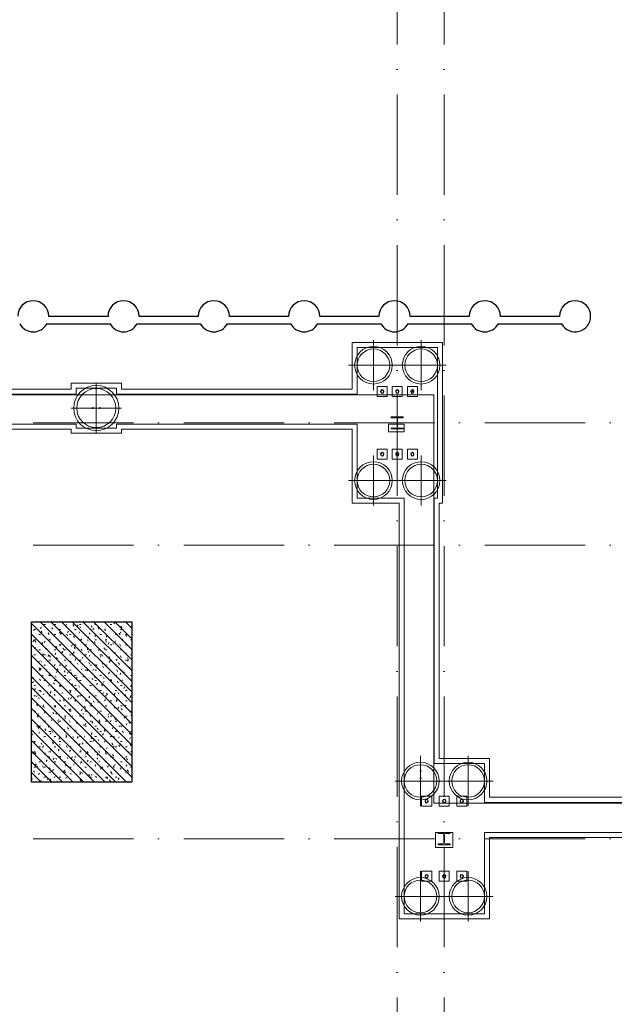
# Model space of a CAD drawing. Header units: millimetres. Extents: x -2694 to 330324, y -17289 to 76899.
# Tile 80 of 142: x 166244 to 178095, y 37638 to 57269. Entities that reach past the tile are written whole.
import ezdxf

# ---------------------------------------------------------------- set-up
doc = ezdxf.new("R2010")
doc.units = ezdxf.units.MM
for name, pattern in [('A_CARA_07', [7, 5, -2]), ('B_CARA_05', [4, 3, -1]), ('IMPORT-A_CARA_15', [760, 500, -130, 0, -130]), ('Čerchovaná 20mm', [3000, 2000, -500, 0, -500])]:
    doc.linetypes.add(name, pattern=pattern)
for name, color, linetype, lineweight in [('11542_003_OK-HALA_TaO-1_ET_R01_AciS_2025-04-14_sloupy_dwg', 150, 'Continuous', 9), ('CA_OSY', 5, 'IMPORT-A_CARA_15', 13), ('CA_PODLAHA25', 7, 'Continuous', 13), ('CA_POHHRA18', 9, 'Continuous', 9), ('CA_POHHRA25', 7, 'Continuous', 13), ('CA_ZAKLADY25', 7, 'Continuous', 13), ('CA_ZAKLADY5', 1, 'Continuous', 25), ('Konstrukční přípoje', 7, 'Continuous', 13), ('SS_HALA_TaO-DODAVKA_STAVEBNI', 140, 'Continuous', 9), ('SS_HALA_TaO-SLOUP', 140, 'Continuous', 9)]:
    doc.layers.add(name, color=color, linetype=linetype, lineweight=lineweight)

# ---------------------------------------------------------------- blocks, each defined once
blk = doc.blocks.new('11542 TAO základy_rvt-1-BOURÁNÍ STÁVAJÍCÍCH ZÁKLADOVÝCH PRVKŮ')
at = {"layer": 'CA_ZAKLADY25'}
h = blk.add_hatch(dxfattribs=at)
h.set_pattern_fill('FP_8', color=256, style=0, pattern_type=2)
h.set_pattern_definition([(0, (0, 0), (406.4, 101.6), [33.528, -271.272, 33.528, -271.272, -1625.6]), (0, (0, 0), (406.4, 101.6), [-609.6, 33.528, -576.072, 33.528, -271.272, -711.2]), (0, (0, 0), (406.4, 101.6), [-1524, 33.528, -169.672, 33.528, -474.472]), (120, (152.4, 50.8), (-291.18818, 301.152724), [33.528, -271.272, 33.528, -271.272, -1625.6]), (120, (152.4, 50.8), (-291.18818, 301.152724), [-609.6, 33.528, -576.072, 33.528, -271.272, -711.2]), (120, (152.4, 50.8), (-291.18818, 301.152724), [-1524, 33.528, -169.672, 33.528, -474.472]), (240, (203.2, 254), (-115.21182, -402.752724), [33.528, -271.272, 33.528, -271.272, -1625.6]), (240, (203.2, 254), (-115.21182, -402.752724), [-609.6, 33.528, -576.072, 33.528, -271.272, -711.2]), (240, (203.2, 254), (-115.21182, -402.752724), [-1524, 33.528, -169.672, 33.528, -474.472])])
h.paths.add_polyline_path([(166478, 42066), (168478, 42066), (168478, 45266), (166478, 45266)])
at = {"layer": 'CA_ZAKLADY25', "color": 9, "linetype": 'B_CARA_05', "lineweight": 25}
for p, q in [((166478, 45266), (168478, 45266)), ((166478, 42066), (166478, 45266)), ((168478, 45266), (168478, 42066)), ((168478, 42066), (166478, 42066))]:
    blk.add_line(p, q, dxfattribs=at)
at = {"layer": 'CA_ZAKLADY5', "color": 253, "linetype": 'B_CARA_05', "lineweight": 13}
for p, q in [((166478, 45266), (166478, 42066)), ((168478, 45266), (166478, 45266)), ((168478, 42066), (168478, 45266)), ((166478, 42066), (168478, 42066))]:
    blk.add_line(p, q, dxfattribs=at)
blk = doc.blocks.new('pilota 600 mm - D_750_650-2142272-BOURÁNÍ STÁVAJÍCÍCH ZÁKLADOVÝCH PRVKŮ')
at = {"layer": 'CA_POHHRA18'}
for q in [(0, 500), (-500, 0), (0, -500), (500, 0)]:
    blk.add_line((0, 0), q, dxfattribs=at)
blk = doc.blocks.new('pilota 600 mm - D_750_650-2142273-BOURÁNÍ STÁVAJÍCÍCH ZÁKLADOVÝCH PRVKŮ')
at = {"layer": 'CA_POHHRA18'}
for q in [(0, 500), (-500, 0), (500, 0), (0, -500)]:
    blk.add_line((0, 0), q, dxfattribs=at)
blk = doc.blocks.new('pilota 600 mm - D_750_650-2142296-BOURÁNÍ STÁVAJÍCÍCH ZÁKLADOVÝCH PRVKŮ')
at = {"layer": 'CA_POHHRA18'}
for q in [(0, 500), (-500, 0), (0, -500), (500, 0)]:
    blk.add_line((0, 0), q, dxfattribs=at)
blk = doc.blocks.new('pilota 600 mm - D_750_650-2142297-BOURÁNÍ STÁVAJÍCÍCH ZÁKLADOVÝCH PRVKŮ')
at = {"layer": 'CA_POHHRA18'}
for q in [(0, 500), (-500, 0), (500, 0), (0, -500)]:
    blk.add_line((0, 0), q, dxfattribs=at)
blk = doc.blocks.new('pilota 600 mm - D_900_780-2142307-BOURÁNÍ STÁVAJÍCÍCH ZÁKLADOVÝCH PRVKŮ')
at = {"layer": 'CA_POHHRA18'}
for q in [(0, 500), (-500, 0), (0, -500), (500, 0)]:
    blk.add_line((0, 0), q, dxfattribs=at)
blk = doc.blocks.new('11542_003_OK-HALA_TaO-1_ET_R01_AciS_2025-04-14_sloupy_dwg-1858929-BOURÁNÍ STÁVAJÍCÍCH ZÁKLADOVÝCH PRVKŮ')
at = {"layer": '11542_003_OK-HALA_TaO-1_ET_R01_AciS_2025-04-14_sloupy_dwg', "color": 140}
for p, q in [((173890, 49350), (173650, 49350)), ((173650, 49350), (173650, 49333)), ((173650, 49333), (173744, 49333)), ((173765, 49312), (173765, 49148)), ((173775, 49148), (173775, 49312)), ((173796, 49333), (173890, 49333)), ((173890, 49333), (173890, 49350)), ((173744, 49127), (173650, 49127)), ((173650, 49127), (173650, 49110)), ((173650, 49110), (173890, 49110)), ((173890, 49127), (173796, 49127)), ((173890, 49110), (173890, 49127)), ((174825, 41060), (174585, 41060)), ((174585, 41060), (174585, 41043)), ((174585, 41043), (174679, 41043)), ((174731, 41043), (174825, 41043)), ((174825, 41043), (174825, 41060)), ((174679, 40837), (174585, 40837)), ((174585, 40837), (174585, 40820)), ((174700, 41022), (174700, 40858)), ((174710, 40858), (174710, 41022)), ((174825, 40837), (174731, 40837)), ((174825, 40820), (174825, 40837)), ((174585, 40820), (174825, 40820))]:
    blk.add_line(p, q, dxfattribs=at)
for centre, radius, start, end in [((173470, 49855), 32, 0, 180), ((173770, 49855), 32, 0, 180), ((174070, 49855), 32, 0, 180), ((173470, 49855), 32, 180, 0), ((173770, 49855), 32, 180, 0), ((174070, 49855), 32, 180, 0), ((167700, 49525), 10, 0, 180), ((167700, 49525), 10, 180, 0), ((167840, 49525), 10, 0, 180), ((167840, 49525), 10, 180, 0), ((173744, 49312), 21, 0, 90), ((173796, 49312), 21, 90, 180), ((173744, 49148), 21, 270, 0), ((173796, 49148), 21, 180, 270), ((173470, 48605), 32, 0, 180), ((173470, 48605), 32, 180, 0), ((173770, 48605), 32, 0, 180), ((173770, 48605), 32, 180, 0), ((174070, 48605), 32, 0, 180), ((174070, 48605), 32, 180, 0), ((174235, 42290), 10, 90, 270), ((174235, 42290), 10, 270, 90), ((174235, 42150), 10, 90, 270), ((174235, 42150), 10, 270, 90), ((174355, 41690), 32, 0, 180), ((174355, 41690), 32, 180, 0), ((174705, 41690), 32, 0, 180), ((174705, 41690), 32, 180, 0), ((175055, 41690), 32, 0, 180), ((175055, 41690), 32, 180, 0), ((174679, 41022), 21, 0, 90), ((174731, 41022), 21, 90, 180), ((174679, 40858), 21, 270, 0), ((174731, 40858), 21, 180, 270), ((174355, 40190), 32, 0, 180), ((174355, 40190), 32, 180, 0), ((174705, 40190), 32, 0, 180), ((174705, 40190), 32, 180, 0), ((175055, 40190), 32, 0, 180), ((175055, 40190), 32, 180, 0)]:
    blk.add_arc(centre, radius, start, end, dxfattribs=at)
at = {"layer": 'SS_HALA_TaO-DODAVKA_STAVEBNI'}
for centre, start, end in [((173470, 49855), 0, 180), ((173770, 49855), 0, 180), ((174070, 49855), 0, 180), ((173470, 49855), 180, 0), ((173770, 49855), 180, 0), ((174070, 49855), 180, 0), ((173470, 48605), 0, 180), ((173470, 48605), 180, 0), ((173770, 48605), 0, 180), ((173770, 48605), 180, 0), ((174070, 48605), 0, 180), ((174070, 48605), 180, 0), ((174355, 41690), 0, 180), ((174355, 41690), 180, 0), ((174705, 41690), 0, 180), ((174705, 41690), 180, 0), ((175055, 41690), 0, 180), ((175055, 41690), 180, 0), ((174355, 40190), 0, 180), ((174355, 40190), 180, 0), ((174705, 40190), 0, 180), ((174705, 40190), 180, 0), ((175055, 40190), 0, 180), ((175055, 40190), 180, 0)]:
    blk.add_arc(centre, 32, start, end, dxfattribs=at)
at = {"layer": 'SS_HALA_TaO-SLOUP'}
for p, q in [((173890, 49350), (173650, 49350)), ((173650, 49350), (173650, 49333)), ((173650, 49333), (173744, 49333)), ((173765, 49312), (173765, 49148)), ((173775, 49148), (173775, 49312)), ((173796, 49333), (173890, 49333)), ((173890, 49333), (173890, 49350)), ((173744, 49127), (173650, 49127)), ((173650, 49127), (173650, 49110)), ((173650, 49110), (173890, 49110)), ((173890, 49127), (173796, 49127)), ((173890, 49110), (173890, 49127)), ((174825, 41060), (174585, 41060)), ((174585, 41060), (174585, 41043)), ((174585, 41043), (174679, 41043)), ((174731, 41043), (174825, 41043)), ((174825, 41043), (174825, 41060)), ((174679, 40837), (174585, 40837)), ((174585, 40837), (174585, 40820)), ((174700, 41022), (174700, 40858)), ((174710, 40858), (174710, 41022)), ((174825, 40837), (174731, 40837)), ((174825, 40820), (174825, 40837)), ((174585, 40820), (174825, 40820))]:
    blk.add_line(p, q, dxfattribs=at)
for centre, radius, start, end in [((167700, 49525), 10, 0, 180), ((167700, 49525), 10, 180, 0), ((167840, 49525), 10, 0, 180), ((167840, 49525), 10, 180, 0), ((173744, 49312), 21, 0, 90), ((173796, 49312), 21, 90, 180), ((173744, 49148), 21, 270, 0), ((173796, 49148), 21, 180, 270), ((174235, 42290), 10, 90, 270), ((174235, 42290), 10, 270, 90), ((174235, 42150), 10, 90, 270), ((174235, 42150), 10, 270, 90), ((174679, 41022), 21, 0, 90), ((174731, 41022), 21, 90, 180), ((174679, 40858), 21, 270, 0), ((174731, 40858), 21, 180, 270)]:
    blk.add_arc(centre, radius, start, end, dxfattribs=at)
blk = doc.blocks.new('M_Šroub HPM-E - 64_E-V376-BOURÁNÍ STÁVAJÍCÍCH ZÁKLADOVÝCH PRVKŮ')
at = {"layer": 'Konstrukční přípoje'}
for p, q in [((-100, -100), (-100, 100)), ((-100, 100), (100, 100)), ((100, 100), (-100, 100)), ((-100, 100), (-100, -100)), ((100, 100), (100, -100)), ((100, -100), (100, 100)), ((100, -100), (-100, -100)), ((-100, -100), (100, -100))]:
    blk.add_line(p, q, dxfattribs=at)
at = {"layer": 'Konstrukční přípoje', "color": 250, "lineweight": 25}
for start, end in [(360, 180), (180, 360)]:
    blk.add_arc((0, 0), 32, start, end, dxfattribs=at)
at = {"layer": 'Konstrukční přípoje'}
for start, end in [(0, 180), (0, 180), (0, 180), (180, 360), (180, 360), (180, 360)]:
    blk.add_arc((0, 0), 32, start, end, dxfattribs=at)
blk = doc.blocks.new('M_Šroub HPM-E - 64_E-V377-BOURÁNÍ STÁVAJÍCÍCH ZÁKLADOVÝCH PRVKŮ')
at = {"layer": 'Konstrukční přípoje'}
for p, q in [((-100, -100), (-100, 100)), ((-100, 100), (100, 100)), ((100, 100), (-100, 100)), ((-100, 100), (-100, -100)), ((100, 100), (100, -100)), ((100, -100), (100, 100)), ((100, -100), (-100, -100)), ((-100, -100), (100, -100))]:
    blk.add_line(p, q, dxfattribs=at)
at = {"layer": 'Konstrukční přípoje', "color": 250, "lineweight": 25}
for start, end in [(360, 180), (180, 360)]:
    blk.add_arc((0, 0), 32, start, end, dxfattribs=at)
at = {"layer": 'Konstrukční přípoje'}
for start, end in [(0, 180), (0, 180), (0, 180), (180, 360), (180, 360), (180, 360)]:
    blk.add_arc((0, 0), 32, start, end, dxfattribs=at)
blk = doc.blocks.new('M_Šroub HPM-E - 64_E-V378-BOURÁNÍ STÁVAJÍCÍCH ZÁKLADOVÝCH PRVKŮ')
at = {"layer": 'Konstrukční přípoje', "lineweight": 9}
h = blk.add_hatch(dxfattribs=at)
h.set_pattern_fill('FP_159', color=50, style=0, pattern_type=2)
h.set_pattern_definition([(45, (-175055.05, -41689.87), (-251.4472, 251.4472), []), (45, (-175055.05, -41308.87), (-251.4472, 251.4472), [])])
h.paths.add_polyline_path([(10, -30), (26, -19), (32, 0), (26, 19), (10, 30), (-10, 30), (-26, 19), (-32, 0), (-26, -19), (-10, -30)])
at = {"layer": 'Konstrukční přípoje'}
for p, q in [((-100, -100), (-100, 100)), ((-100, 100), (100, 100)), ((100, 100), (-100, 100)), ((-100, 100), (-100, -100)), ((100, 100), (100, -100)), ((100, -100), (100, 100)), ((100, -100), (-100, -100)), ((-100, -100), (100, -100))]:
    blk.add_line(p, q, dxfattribs=at)
at = {"layer": 'Konstrukční přípoje', "color": 250, "lineweight": 25}
for start, end in [(360, 180), (180, 360)]:
    blk.add_arc((0, 0), 32, start, end, dxfattribs=at)
at = {"layer": 'Konstrukční přípoje'}
for start, end in [(0, 180), (0, 180), (0, 180), (180, 360), (180, 360), (180, 360)]:
    blk.add_arc((0, 0), 32, start, end, dxfattribs=at)
blk = doc.blocks.new('M_Šroub HPM-E - 64_E-V379-BOURÁNÍ STÁVAJÍCÍCH ZÁKLADOVÝCH PRVKŮ')
at = {"layer": 'Konstrukční přípoje'}
for p, q in [((100, 100), (-100, 100)), ((-100, 100), (-100, -100)), ((-100, -100), (-100, 100)), ((-100, 100), (100, 100)), ((100, -100), (100, 100)), ((100, 100), (100, -100)), ((-100, -100), (100, -100)), ((100, -100), (-100, -100))]:
    blk.add_line(p, q, dxfattribs=at)
at = {"layer": 'Konstrukční přípoje', "color": 250, "lineweight": 25}
for start, end in [(360, 180), (180, 360)]:
    blk.add_arc((0, 0), 32, start, end, dxfattribs=at)
at = {"layer": 'Konstrukční přípoje'}
for start, end in [(0, 180), (0, 180), (0, 180), (180, 0), (180, 360), (180, 360)]:
    blk.add_arc((0, 0), 32, start, end, dxfattribs=at)
blk = doc.blocks.new('M_Šroub HPM-E - 64_E-V380-BOURÁNÍ STÁVAJÍCÍCH ZÁKLADOVÝCH PRVKŮ')
at = {"layer": 'Konstrukční přípoje'}
for p, q in [((100, 100), (-100, 100)), ((-100, 100), (-100, -100)), ((-100, -100), (-100, 100)), ((-100, 100), (100, 100)), ((100, -100), (100, 100)), ((100, 100), (100, -100)), ((-100, -100), (100, -100)), ((100, -100), (-100, -100))]:
    blk.add_line(p, q, dxfattribs=at)
at = {"layer": 'Konstrukční přípoje', "color": 250, "lineweight": 25}
for start, end in [(360, 180), (180, 360)]:
    blk.add_arc((0, 0), 32, start, end, dxfattribs=at)
at = {"layer": 'Konstrukční přípoje'}
for start, end in [(0, 180), (0, 180), (0, 180), (180, 0), (180, 360), (180, 360)]:
    blk.add_arc((0, 0), 32, start, end, dxfattribs=at)
blk = doc.blocks.new('M_Šroub HPM-E - 64_E-V381-BOURÁNÍ STÁVAJÍCÍCH ZÁKLADOVÝCH PRVKŮ')
at = {"layer": 'Konstrukční přípoje', "lineweight": 9}
h = blk.add_hatch(dxfattribs=at)
h.set_pattern_fill('FP_160', color=50, style=0, pattern_type=2)
h.set_pattern_definition([(45, (-175055.05, -40189.87), (-251.4472, 251.4472), []), (45, (-175055.05, -39808.87), (-251.4472, 251.4472), [])])
h.paths.add_polyline_path([(10, -30), (26, -19), (32, 0), (26, 19), (10, 30), (-10, 30), (-26, 19), (-32, 0), (-26, -19), (-10, -30)])
at = {"layer": 'Konstrukční přípoje'}
for p, q in [((100, 100), (-100, 100)), ((-100, 100), (-100, -100)), ((-100, -100), (-100, 100)), ((-100, 100), (100, 100)), ((100, -100), (100, 100)), ((100, 100), (100, -100)), ((-100, -100), (100, -100)), ((100, -100), (-100, -100))]:
    blk.add_line(p, q, dxfattribs=at)
at = {"layer": 'Konstrukční přípoje', "color": 250, "lineweight": 25}
for start, end in [(360, 180), (180, 360)]:
    blk.add_arc((0, 0), 32, start, end, dxfattribs=at)
at = {"layer": 'Konstrukční přípoje'}
for start, end in [(0, 180), (0, 180), (0, 180), (180, 0), (180, 360), (180, 360)]:
    blk.add_arc((0, 0), 32, start, end, dxfattribs=at)
blk = doc.blocks.new('M_Šroub HPM-E - 64_E-V382-BOURÁNÍ STÁVAJÍCÍCH ZÁKLADOVÝCH PRVKŮ')
at = {"layer": 'Konstrukční přípoje'}
for p, q in [((-100, -100), (-100, 100)), ((-100, 100), (100, 100)), ((100, 100), (-100, 100)), ((-100, 100), (-100, -100)), ((100, 100), (100, -100)), ((100, -100), (100, 100)), ((100, -100), (-100, -100)), ((-100, -100), (100, -100))]:
    blk.add_line(p, q, dxfattribs=at)
at = {"layer": 'Konstrukční přípoje', "color": 250, "lineweight": 25}
for start, end in [(360, 180), (180, 360)]:
    blk.add_arc((0, 0), 32, start, end, dxfattribs=at)
at = {"layer": 'Konstrukční přípoje'}
for start, end in [(0, 180), (0, 180), (0, 180), (180, 360), (180, 360), (180, 360)]:
    blk.add_arc((0, 0), 32, start, end, dxfattribs=at)
blk = doc.blocks.new('M_Šroub HPM-E - 64_E-V383-BOURÁNÍ STÁVAJÍCÍCH ZÁKLADOVÝCH PRVKŮ')
at = {"layer": 'Konstrukční přípoje'}
for p, q in [((100, 100), (-100, 100)), ((-100, 100), (-100, -100)), ((-100, -100), (-100, 100)), ((-100, 100), (100, 100)), ((100, -100), (100, 100)), ((100, 100), (100, -100)), ((-100, -100), (100, -100)), ((100, -100), (-100, -100))]:
    blk.add_line(p, q, dxfattribs=at)
at = {"layer": 'Konstrukční přípoje', "color": 250, "lineweight": 25}
for start, end in [(360, 180), (180, 360)]:
    blk.add_arc((0, 0), 32, start, end, dxfattribs=at)
at = {"layer": 'Konstrukční přípoje'}
for start, end in [(0, 180), (0, 180), (0, 180), (180, 0), (180, 360), (180, 360)]:
    blk.add_arc((0, 0), 32, start, end, dxfattribs=at)
blk = doc.blocks.new('M_Šroub HPM-E - 64_E-V384-BOURÁNÍ STÁVAJÍCÍCH ZÁKLADOVÝCH PRVKŮ')
at = {"layer": 'Konstrukční přípoje', "lineweight": 9}
h = blk.add_hatch(dxfattribs=at)
h.set_pattern_fill('FP_161', color=50, style=0, pattern_type=2)
h.set_pattern_definition([(45, (-174070.05, -49854.87), (-251.4472, 251.4472), []), (45, (-174070.05, -49473.87), (-251.4472, 251.4472), [])])
h.paths.add_polyline_path([(10, -30), (26, -19), (32, 0), (26, 19), (10, 30), (-10, 30), (-26, 19), (-32, 0), (-26, -19), (-10, -30)])
at = {"layer": 'Konstrukční přípoje'}
for p, q in [((-100, -100), (-100, 100)), ((-100, 100), (100, 100)), ((100, 100), (-100, 100)), ((-100, 100), (-100, -100)), ((100, 100), (100, -100)), ((100, -100), (100, 100)), ((100, -100), (-100, -100)), ((-100, -100), (100, -100))]:
    blk.add_line(p, q, dxfattribs=at)
at = {"layer": 'Konstrukční přípoje', "color": 250, "lineweight": 25}
for start, end in [(360, 180), (180, 360)]:
    blk.add_arc((0, 0), 32, start, end, dxfattribs=at)
at = {"layer": 'Konstrukční přípoje'}
for start, end in [(0, 180), (0, 180), (0, 180), (180, 360), (180, 360), (180, 360)]:
    blk.add_arc((0, 0), 32, start, end, dxfattribs=at)
blk = doc.blocks.new('M_Šroub HPM-E - 64_E-V385-BOURÁNÍ STÁVAJÍCÍCH ZÁKLADOVÝCH PRVKŮ')
at = {"layer": 'Konstrukční přípoje'}
for p, q in [((100, 100), (-100, 100)), ((-100, 100), (-100, -100)), ((-100, -100), (-100, 100)), ((-100, 100), (100, 100)), ((100, -100), (100, 100)), ((100, 100), (100, -100)), ((-100, -100), (100, -100)), ((100, -100), (-100, -100))]:
    blk.add_line(p, q, dxfattribs=at)
at = {"layer": 'Konstrukční přípoje', "color": 250, "lineweight": 25}
for start, end in [(360, 180), (180, 360)]:
    blk.add_arc((0, 0), 32, start, end, dxfattribs=at)
at = {"layer": 'Konstrukční přípoje'}
for start, end in [(0, 180), (0, 180), (0, 180), (180, 0), (180, 360), (180, 360)]:
    blk.add_arc((0, 0), 32, start, end, dxfattribs=at)
blk = doc.blocks.new('M_Šroub HPM-E - 64_E-V386-BOURÁNÍ STÁVAJÍCÍCH ZÁKLADOVÝCH PRVKŮ')
at = {"layer": 'Konstrukční přípoje'}
for p, q in [((-100, -100), (-100, 100)), ((-100, 100), (100, 100)), ((100, 100), (-100, 100)), ((-100, 100), (-100, -100)), ((100, 100), (100, -100)), ((100, -100), (100, 100)), ((100, -100), (-100, -100)), ((-100, -100), (100, -100))]:
    blk.add_line(p, q, dxfattribs=at)
at = {"layer": 'Konstrukční přípoje', "color": 250, "lineweight": 25}
for start, end in [(360, 180), (180, 360)]:
    blk.add_arc((0, 0), 32, start, end, dxfattribs=at)
at = {"layer": 'Konstrukční přípoje'}
for start, end in [(0, 180), (0, 180), (0, 180), (180, 360), (180, 360), (180, 360)]:
    blk.add_arc((0, 0), 32, start, end, dxfattribs=at)
blk = doc.blocks.new('M_Šroub HPM-E - 64_E-V387-BOURÁNÍ STÁVAJÍCÍCH ZÁKLADOVÝCH PRVKŮ')
at = {"layer": 'Konstrukční přípoje', "lineweight": 9}
h = blk.add_hatch(dxfattribs=at)
h.set_pattern_fill('FP_162', color=50, style=0, pattern_type=2)
h.set_pattern_definition([(45, (-173470.05, -48604.87), (-251.4472, 251.4472), []), (45, (-173470.05, -48223.87), (-251.4472, 251.4472), [])])
h.paths.add_polyline_path([(10, -30), (26, -19), (32, 0), (26, 19), (10, 30), (-10, 30), (-26, 19), (-32, 0), (-26, -19), (-10, -30)])
at = {"layer": 'Konstrukční přípoje'}
for p, q in [((100, 100), (-100, 100)), ((-100, 100), (-100, -100)), ((-100, -100), (-100, 100)), ((-100, 100), (100, 100)), ((100, -100), (100, 100)), ((100, 100), (100, -100)), ((-100, -100), (100, -100)), ((100, -100), (-100, -100))]:
    blk.add_line(p, q, dxfattribs=at)
at = {"layer": 'Konstrukční přípoje', "color": 250, "lineweight": 25}
for start, end in [(360, 180), (180, 360)]:
    blk.add_arc((0, 0), 32, start, end, dxfattribs=at)
at = {"layer": 'Konstrukční přípoje'}
for start, end in [(0, 180), (0, 180), (0, 180), (180, 0), (180, 360), (180, 360)]:
    blk.add_arc((0, 0), 32, start, end, dxfattribs=at)

msp = doc.modelspace()

# ---------------------------------------------------------------- hatches: boundary and pattern name
at = {"layer": 'CA_POHHRA18'}
h = msp.add_hatch(dxfattribs=at)
h.set_pattern_fill('FP_191', color=90, style=0, pattern_type=2)
h.set_pattern_definition([(135, (0, 0), (-106.06602, -106.06602), [])])
h.paths.add_polyline_path([(166478, 45265.6), (166478, 42065.6), (168478, 42065.6), (168478, 45265.6)])

# ---------------------------------------------------------------- linework, layer by layer
at = {"layer": 'CA_OSY', "linetype": 'Čerchovaná 20mm', "lineweight": 9}
for p, q in [((173770, -226.2), (173770, 75699.1)), ((174705, -226.2), (174705, 75699.1)), ((-1493.6, 49229.9), (299971.9, 49229.9)), ((-1493.6, 46789.9), (299971.9, 46789.9)), ((-1493.6, 40939.9), (299971.9, 40939.9))]:
    msp.add_line(p, q, dxfattribs=at)
at = {"layer": 'CA_PODLAHA25'}
for p, q in [((38140.3, 49789.9), (174495.6, 49789.9)), ((174495.6, 49789.9), (174495.6, 41649.9)), ((174495.6, 41649.9), (204945, 41649.9))]:
    msp.add_line(p, q, dxfattribs=at)
at = {"layer": 'CA_POHHRA25', "lineweight": 9}
for p, q in [((162670, 49904.9), (167270, 49904.9)), ((162670, 49904.9), (167270, 49904.9)), ((168270, 49904.9), (172870, 49904.9)), ((168270, 49904.9), (172870, 49904.9)), ((167270, 49104.9), (162670, 49104.9)), ((162670, 49104.9), (167270, 49104.9)), ((172870, 49104.9), (168270, 49104.9)), ((168270, 49104.9), (172870, 49104.9)), ((173805, 42539.9), (173805, 47629.9)), ((173805, 42539.9), (173805, 47629.9)), ((174605, 47629.9), (174605, 42539.9)), ((174605, 42539.9), (174605, 47629.9)), ((175605, 41764.9), (179205, 41764.9)), ((175605, 41764.9), (179205, 41764.9)), ((179205, 40964.9), (175605, 40964.9)), ((175605, 40964.9), (179205, 40964.9))]:
    msp.add_line(p, q, dxfattribs=at)
at = {"layer": 'CA_POHHRA25'}
for p, q in [((167370, 49804.9), (162570, 49804.9)), ((162570, 49804.9), (167370, 49804.9)), ((168170, 49804.9), (172970, 49804.9)), ((168170, 49804.9), (172970, 49804.9)), ((162570, 49204.9), (167370, 49204.9)), ((162570, 49204.9), (167370, 49204.9)), ((172970, 49204.9), (168170, 49204.9)), ((168170, 49204.9), (172970, 49204.9)), ((173595, 49204.9), (173905, 49204.9)), ((173595, 49204.9), (173905, 49204.9)), ((173905, 49204.9), (173905, 49054.9)), ((173905, 49204.9), (173905, 49054.9)), ((173905, 47729.9), (173905, 42439.9)), ((173905, 42439.9), (173905, 47729.9)), ((174505, 47729.9), (174505, 42439.9)), ((174505, 42439.9), (174505, 47729.9)), ((179305, 41664.9), (175505, 41664.9)), ((175505, 41664.9), (179305, 41664.9)), ((174530, 41064.9), (174880, 41064.9)), ((174880, 41064.9), (174530, 41064.9)), ((175505, 41064.9), (179305, 41064.9)), ((175505, 41064.9), (179305, 41064.9))]:
    msp.add_line(p, q, dxfattribs=at)
at = {"layer": 'CA_POHHRA25', "linetype": 'A_CARA_07', "lineweight": 9}
for p, q in [((166478, 45265.6), (166478, 42065.6)), ((168478, 45265.6), (166478, 45265.6)), ((168478, 42065.6), (168478, 45265.6)), ((166478, 42065.6), (168478, 42065.6))]:
    msp.add_line(p, q, dxfattribs=at)
at = {"layer": 'CA_ZAKLADY25'}
for p, q in [((166823.9, 51354), (168003.9, 51354)), ((168623.9, 51354), (169803.9, 51354)), ((170423.9, 51354), (171603.9, 51354)), ((172223.9, 51354), (173403.9, 51354)), ((174023.9, 51354), (175203.9, 51354)), ((175823.9, 51354), (177003.9, 51354)), ((168043.7, 51204), (166784.1, 51204)), ((169843.7, 51204), (168584.1, 51204)), ((171643.7, 51204), (170384.1, 51204)), ((173443.7, 51204), (172184.1, 51204)), ((175243.7, 51204), (173984.1, 51204)), ((177043.7, 51204), (175784.1, 51204)), ((174570, 50729.9), (172970, 50729.9)), ((172970, 50729.9), (172970, 49804.9)), ((172970, 49804.9), (172970, 50729.9)), ((172970, 50729.9), (174570, 50729.9)), ((174570, 47729.9), (174570, 50729.9)), ((174570, 50729.9), (174570, 47729.9)), ((168170, 49924.9), (167370, 49924.9)), ((167370, 49924.9), (167370, 49804.9)), ((167370, 49804.9), (167370, 49924.9)), ((167370, 49924.9), (168170, 49924.9)), ((168170, 49804.9), (168170, 49924.9)), ((168170, 49924.9), (168170, 49804.9)), ((167370, 49204.9), (167370, 49124.9)), ((167370, 49124.9), (167370, 49204.9)), ((167370, 49124.9), (168170, 49124.9)), ((168170, 49124.9), (167370, 49124.9)), ((168170, 49124.9), (168170, 49204.9)), ((168170, 49204.9), (168170, 49124.9)), ((172970, 49204.9), (172970, 47729.9)), ((172970, 47729.9), (172970, 49204.9)), ((173595, 49054.9), (173595, 49204.9)), ((173595, 49204.9), (173595, 49054.9)), ((173905, 49054.9), (173595, 49054.9)), ((173595, 49054.9), (173905, 49054.9)), ((172970, 47729.9), (173905, 47729.9)), ((173905, 47729.9), (172970, 47729.9)), ((174505, 47729.9), (174570, 47729.9)), ((174570, 47729.9), (174505, 47729.9)), ((173905, 42439.9), (173905, 39439.9)), ((173905, 39439.9), (173905, 42439.9)), ((175505, 42439.9), (174505, 42439.9)), ((174505, 42439.9), (175505, 42439.9)), ((175505, 41664.9), (175505, 42439.9)), ((175505, 42439.9), (175505, 41664.9)), ((174530, 40764.9), (174530, 41064.9)), ((174530, 41064.9), (174530, 40764.9)), ((174880, 41064.9), (174880, 40764.9)), ((174880, 40764.9), (174880, 41064.9)), ((175505, 39439.9), (175505, 41064.9)), ((175505, 41064.9), (175505, 39439.9)), ((174880, 40764.9), (174530, 40764.9)), ((174530, 40764.9), (174880, 40764.9)), ((173905, 39439.9), (175505, 39439.9)), ((175505, 39439.9), (173905, 39439.9))]:
    msp.add_line(p, q, dxfattribs=at)
at = {"layer": 'CA_ZAKLADY25', "lineweight": 9}
for p, q in [((172870, 49904.9), (172870, 50829.9)), ((172870, 50829.9), (174670, 50829.9)), ((174670, 50829.9), (172870, 50829.9)), ((172870, 50829.9), (172870, 49904.9)), ((174670, 50829.9), (174670, 47629.9)), ((174670, 47629.9), (174670, 50829.9)), ((167270, 49904.9), (167270, 50024.9)), ((167270, 50024.9), (168270, 50024.9)), ((168270, 50024.9), (167270, 50024.9)), ((167270, 50024.9), (167270, 49904.9)), ((168270, 50024.9), (168270, 49904.9)), ((168270, 49904.9), (168270, 50024.9)), ((167270, 49024.9), (167270, 49104.9)), ((167270, 49104.9), (167270, 49024.9)), ((168270, 49104.9), (168270, 49024.9)), ((168270, 49024.9), (168270, 49104.9)), ((172870, 47629.9), (172870, 49104.9)), ((172870, 49104.9), (172870, 47629.9)), ((168270, 49024.9), (167270, 49024.9)), ((167270, 49024.9), (168270, 49024.9)), ((173805, 47629.9), (172870, 47629.9)), ((172870, 47629.9), (173805, 47629.9)), ((174670, 47629.9), (174605, 47629.9)), ((174605, 47629.9), (174670, 47629.9)), ((173805, 39339.9), (173805, 42539.9)), ((173805, 42539.9), (173805, 39339.9)), ((174605, 42539.9), (175605, 42539.9)), ((175605, 42539.9), (174605, 42539.9)), ((175605, 42539.9), (175605, 41764.9)), ((175605, 41764.9), (175605, 42539.9)), ((175605, 40964.9), (175605, 39339.9)), ((175605, 39339.9), (175605, 40964.9)), ((175605, 39339.9), (173805, 39339.9)), ((173805, 39339.9), (175605, 39339.9))]:
    msp.add_line(p, q, dxfattribs=at)
at = {"layer": 'CA_ZAKLADY25'}
for centre, start, end in [((166513.9, 51355.9), 0, 180), ((168313.9, 51355.9), 0, 180), ((170113.9, 51355.9), 0, 180), ((171913.9, 51355.9), 0, 180), ((173713.9, 51355.9), 0, 180), ((175513.9, 51355.9), 0, 180), ((177313.9, 51355.9), 0, 180), ((166513.9, 51355.9), 359.64587, 0), ((168313.9, 51355.9), 180, 180.35413), ((168313.9, 51355.9), 359.64587, 0), ((170113.9, 51355.9), 180, 180.35413), ((170113.9, 51355.9), 359.64587, 0), ((171913.9, 51355.9), 180, 180.35413), ((171913.9, 51355.9), 359.64587, 0), ((173713.9, 51355.9), 180, 180.35413), ((173713.9, 51355.9), 359.64587, 0), ((175513.9, 51355.9), 180, 180.35413), ((175513.9, 51355.9), 359.64587, 0), ((177313.9, 51355.9), 180, 180.35413), ((177313.9, 51355.9), 209.34397, 0), ((166513.9, 51355.9), 209.34397, 330.65603), ((168313.9, 51355.9), 209.34397, 330.65603), ((170113.9, 51355.9), 209.34397, 330.65603), ((171913.9, 51355.9), 209.34397, 330.65603), ((173713.9, 51355.9), 209.34397, 330.65603), ((175513.9, 51355.9), 209.34397, 330.65603)]:
    msp.add_arc(centre, 310, start, end, dxfattribs=at)
at = {"layer": 'CA_ZAKLADY25', "lineweight": 9}
for centre, radius, start, end in [((173295, 50379.9), 375, 0, 180), ((173295, 50379.9), 375, 0, 180), ((173295, 50379.9), 325, 90, 270), ((173295, 50379.9), 325, 90, 270), ((173295, 50379.9), 325, 270, 90), ((173295, 50379.9), 325, 270, 90), ((174245, 50379.9), 375, 0, 180), ((174245, 50379.9), 375, 0, 180), ((174245, 50379.9), 325, 90, 270), ((174245, 50379.9), 325, 90, 270), ((174245, 50379.9), 325, 270, 90), ((174245, 50379.9), 325, 270, 90), ((173295, 50379.9), 375, 180, 0), ((173295, 50379.9), 375, 180, 0), ((174245, 50379.9), 375, 180, 0), ((174245, 50379.9), 375, 180, 0), ((167770, 49524.9), 450, 0, 180), ((167770, 49524.9), 450, 0, 180), ((167770, 49524.9), 390, 90, 270), ((167770, 49524.9), 390, 90, 270), ((167770, 49524.9), 390, 270, 90), ((167770, 49524.9), 390, 270, 90), ((167770, 49524.9), 450, 180, 0), ((167770, 49524.9), 450, 180, 0), ((173295, 48079.9), 375, 0, 180), ((173295, 48079.9), 375, 0, 180), ((173295, 48079.9), 325, 90, 270), ((173295, 48079.9), 325, 90, 270), ((173295, 48079.9), 325, 270, 90), ((173295, 48079.9), 325, 270, 90), ((174245, 48079.9), 375, 0, 180), ((174245, 48079.9), 375, 0, 180), ((174245, 48079.9), 325, 90, 270), ((174245, 48079.9), 325, 90, 270), ((174245, 48079.9), 325, 270, 90), ((174245, 48079.9), 325, 270, 90), ((173295, 48079.9), 375, 180, 0), ((173295, 48079.9), 375, 180, 0), ((174245, 48079.9), 375, 180, 0), ((174245, 48079.9), 375, 180, 0), ((174230, 42089.9), 375, 0, 180), ((174230, 42089.9), 375, 0, 180), ((174230, 42089.9), 325, 90, 270), ((174230, 42089.9), 325, 90, 270), ((174230, 42089.9), 325, 270, 90), ((174230, 42089.9), 325, 270, 90), ((175180, 42089.9), 375, 0, 180), ((175180, 42089.9), 375, 0, 180), ((175180, 42089.9), 325, 90, 270), ((175180, 42089.9), 325, 90, 270), ((175180, 42089.9), 325, 270, 90), ((175180, 42089.9), 325, 270, 90), ((174230, 42089.9), 375, 180, 0), ((174230, 42089.9), 375, 180, 0), ((175180, 42089.9), 375, 180, 0), ((175180, 42089.9), 375, 180, 0), ((174230, 39789.9), 375, 0, 180), ((174230, 39789.9), 375, 0, 180), ((174230, 39789.9), 325, 90, 270), ((174230, 39789.9), 325, 90, 270), ((174230, 39789.9), 325, 270, 90), ((174230, 39789.9), 325, 270, 90), ((175180, 39789.9), 375, 0, 180), ((175180, 39789.9), 375, 0, 180), ((175180, 39789.9), 325, 90, 270), ((175180, 39789.9), 325, 90, 270), ((175180, 39789.9), 325, 270, 90), ((175180, 39789.9), 325, 270, 90), ((174230, 39789.9), 375, 180, 0), ((174230, 39789.9), 375, 180, 0), ((175180, 39789.9), 375, 180, 0), ((175180, 39789.9), 375, 180, 0)]:
    msp.add_arc(centre, radius, start, end, dxfattribs=at)
at = {"layer": 'CA_ZAKLADY5'}
for p, q in [((168003.9, 51354), (166823.9, 51354)), ((169803.9, 51354), (168623.9, 51354)), ((171603.9, 51354), (170423.9, 51354)), ((173403.9, 51354), (172223.9, 51354)), ((175203.9, 51354), (174023.9, 51354)), ((177003.9, 51354), (175823.9, 51354)), ((166784.1, 51204), (168043.7, 51204)), ((168584.1, 51204), (169843.7, 51204)), ((170384.1, 51204), (171643.7, 51204)), ((172184.1, 51204), (173443.7, 51204)), ((173984.1, 51204), (175243.7, 51204)), ((175784.1, 51204), (177043.7, 51204))]:
    msp.add_line(p, q, dxfattribs=at)
for centre, start, end in [((166513.9, 51355.9), 0, 180), ((168313.9, 51355.9), 0, 180), ((170113.9, 51355.9), 0, 180), ((171913.9, 51355.9), 0, 180), ((173713.9, 51355.9), 0, 180), ((175513.9, 51355.9), 0, 180), ((177313.9, 51355.9), 0, 180), ((166513.9, 51355.9), 359.64587, 0), ((168313.9, 51355.9), 180, 180.35413), ((168313.9, 51355.9), 359.64587, 0), ((170113.9, 51355.9), 180, 180.35413), ((170113.9, 51355.9), 359.64587, 0), ((171913.9, 51355.9), 180, 180.35413), ((171913.9, 51355.9), 359.64587, 0), ((173713.9, 51355.9), 180, 180.35413), ((173713.9, 51355.9), 359.64587, 0), ((175513.9, 51355.9), 180, 180.35413), ((175513.9, 51355.9), 359.64587, 0), ((177313.9, 51355.9), 180, 180.35413), ((177313.9, 51355.9), 209.34397, 0), ((166513.9, 51355.9), 209.34397, 330.65603), ((168313.9, 51355.9), 209.34397, 330.65603), ((170113.9, 51355.9), 209.34397, 330.65603), ((171913.9, 51355.9), 209.34397, 330.65603), ((173713.9, 51355.9), 209.34397, 330.65603), ((175513.9, 51355.9), 209.34397, 330.65603)]:
    msp.add_arc(centre, 310, start, end, dxfattribs=at)

# ---------------------------------------------------------------- block references
at = {"lineweight": 5}
msp.add_blockref('11542 TAO základy_rvt-1-BOURÁNÍ STÁVAJÍCÍCH ZÁKLADOVÝCH PRVKŮ', (0, 0), dxfattribs=at)
at = {"layer": '11542_003_OK-HALA_TaO-1_ET_R01_AciS_2025-04-14_sloupy_dwg', "color": 140}
msp.add_blockref('11542_003_OK-HALA_TaO-1_ET_R01_AciS_2025-04-14_sloupy_dwg-1858929-BOURÁNÍ STÁVAJÍCÍCH ZÁKLADOVÝCH PRVKŮ', (0, 0), dxfattribs=at)
at = {"layer": 'CA_POHHRA18'}
for name, p in [('pilota 600 mm - D_750_650-2142272-BOURÁNÍ STÁVAJÍCÍCH ZÁKLADOVÝCH PRVKŮ', (173295, 50379.9)), ('pilota 600 mm - D_750_650-2142273-BOURÁNÍ STÁVAJÍCÍCH ZÁKLADOVÝCH PRVKŮ', (173295, 48079.9)), ('pilota 600 mm - D_750_650-2142296-BOURÁNÍ STÁVAJÍCÍCH ZÁKLADOVÝCH PRVKŮ', (174230, 42089.9)), ('pilota 600 mm - D_750_650-2142297-BOURÁNÍ STÁVAJÍCÍCH ZÁKLADOVÝCH PRVKŮ', (174230, 39789.9))]:
    msp.add_blockref(name, p, dxfattribs=at)
at = {"layer": 'CA_POHHRA18', "rotation": 180}
for name, p in [('pilota 600 mm - D_750_650-2142273-BOURÁNÍ STÁVAJÍCÍCH ZÁKLADOVÝCH PRVKŮ', (174245, 50379.9)), ('pilota 600 mm - D_900_780-2142307-BOURÁNÍ STÁVAJÍCÍCH ZÁKLADOVÝCH PRVKŮ', (167770, 49524.9)), ('pilota 600 mm - D_750_650-2142272-BOURÁNÍ STÁVAJÍCÍCH ZÁKLADOVÝCH PRVKŮ', (174245, 48079.9)), ('pilota 600 mm - D_750_650-2142297-BOURÁNÍ STÁVAJÍCÍCH ZÁKLADOVÝCH PRVKŮ', (175180, 42089.9)), ('pilota 600 mm - D_750_650-2142296-BOURÁNÍ STÁVAJÍCÍCH ZÁKLADOVÝCH PRVKŮ', (175180, 39789.9))]:
    msp.add_blockref(name, p, dxfattribs=at)
at = {"layer": 'Konstrukční přípoje'}
for name, p in [('M_Šroub HPM-E - 64_E-V386-BOURÁNÍ STÁVAJÍCÍCH ZÁKLADOVÝCH PRVKŮ', (173470, 49854.9)), ('M_Šroub HPM-E - 64_E-V382-BOURÁNÍ STÁVAJÍCÍCH ZÁKLADOVÝCH PRVKŮ', (173770, 49854.9)), ('M_Šroub HPM-E - 64_E-V384-BOURÁNÍ STÁVAJÍCÍCH ZÁKLADOVÝCH PRVKŮ', (174070, 49854.9)), ('M_Šroub HPM-E - 64_E-V387-BOURÁNÍ STÁVAJÍCÍCH ZÁKLADOVÝCH PRVKŮ', (173470, 48604.9)), ('M_Šroub HPM-E - 64_E-V383-BOURÁNÍ STÁVAJÍCÍCH ZÁKLADOVÝCH PRVKŮ', (173770, 48604.9)), ('M_Šroub HPM-E - 64_E-V385-BOURÁNÍ STÁVAJÍCÍCH ZÁKLADOVÝCH PRVKŮ', (174070, 48604.9)), ('M_Šroub HPM-E - 64_E-V377-BOURÁNÍ STÁVAJÍCÍCH ZÁKLADOVÝCH PRVKŮ', (174355, 41689.9)), ('M_Šroub HPM-E - 64_E-V376-BOURÁNÍ STÁVAJÍCÍCH ZÁKLADOVÝCH PRVKŮ', (174705, 41689.9)), ('M_Šroub HPM-E - 64_E-V378-BOURÁNÍ STÁVAJÍCÍCH ZÁKLADOVÝCH PRVKŮ', (175055, 41689.9)), ('M_Šroub HPM-E - 64_E-V380-BOURÁNÍ STÁVAJÍCÍCH ZÁKLADOVÝCH PRVKŮ', (174355, 40189.9)), ('M_Šroub HPM-E - 64_E-V379-BOURÁNÍ STÁVAJÍCÍCH ZÁKLADOVÝCH PRVKŮ', (174705, 40189.9)), ('M_Šroub HPM-E - 64_E-V381-BOURÁNÍ STÁVAJÍCÍCH ZÁKLADOVÝCH PRVKŮ', (175055, 40189.9))]:
    msp.add_blockref(name, p, dxfattribs=at)

doc.saveas('drawing.dxf')
